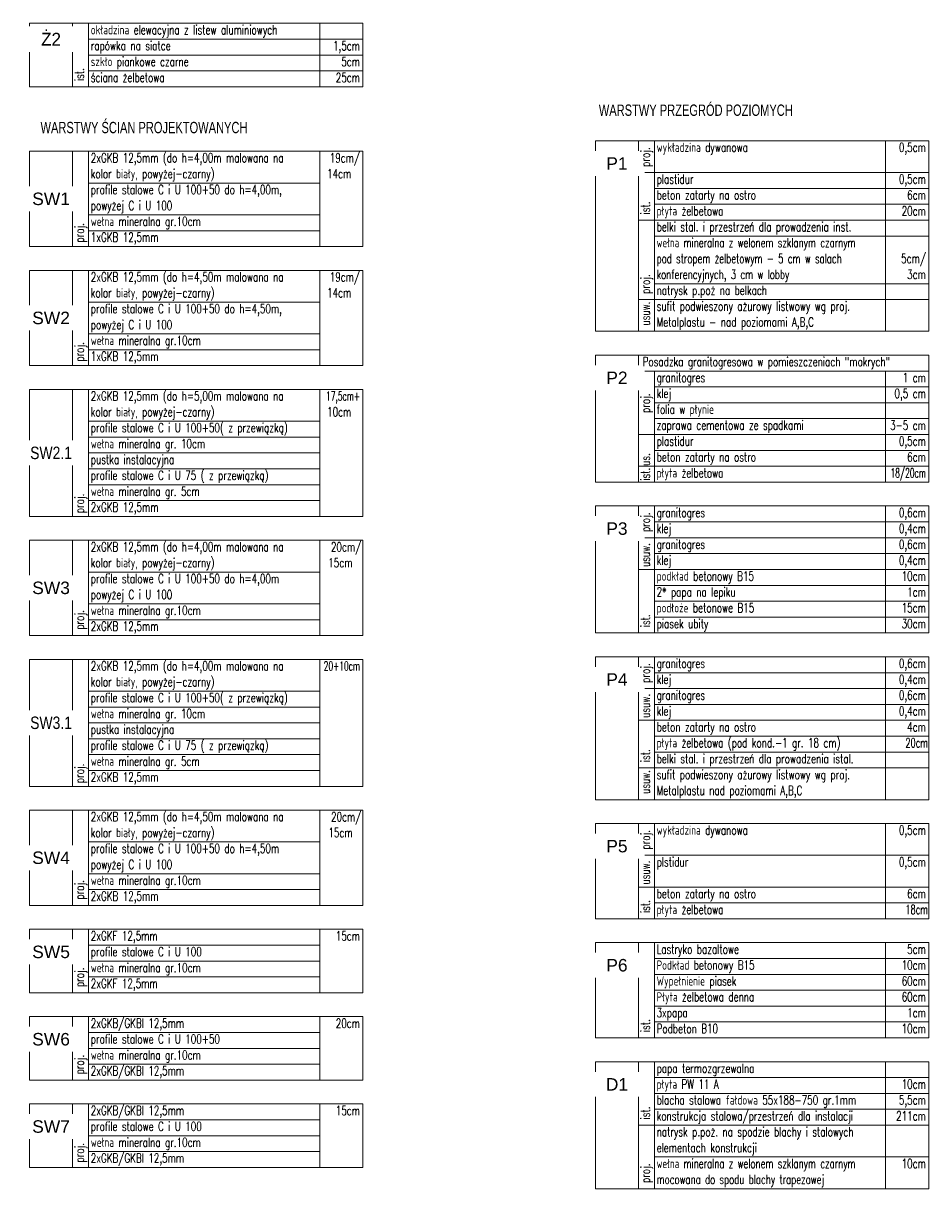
# Model space of a CAD drawing. Header units: centimetres. Extents: x -228435 to 111511, y -89367 to 428125.
# Tile 2 of 219: x -228435 to -188502, y 1090 to 52469. Entities that reach past the tile are written whole.
import ezdxf
from ezdxf.enums import TextEntityAlignment as Align

# ---------------------------------------------------------------- set-up
doc = ezdxf.new("R2010")
doc.units = ezdxf.units.CM
doc.header["$LTSCALE"] = 50
for name, color, linetype in [('ARCH_INFO_OPISY', 8, 'Continuous'), ('Pu1$0$ARCH_INFO_OPISY', 8, 'Continuous'), ('RYSUNKOWE_XREF', 8, 'Continuous')]:
    doc.layers.add(name, color=color, linetype=linetype)
doc.layers.add('ARCH_TABELKA', color=8, linetype='Continuous', lineweight=5)
doc.styles.add('Arial', font='ARIAL.TTF')
doc.styles.add('Pu1$0$Standard', font='txt')
doc.styles.add('Romans', font='Romans.shx')

# ---------------------------------------------------------------- blocks, each defined once
blk = doc.blocks.new('SW1')
at = {"layer": 'ARCH_TABELKA'}
blk.add_line((-44422, 4633.3), (-44422, 4213.3), dxfattribs=at)
for points in [[(-44232, 4213.3), (-45702, 4213.3), (-45702, 4633.3), (-44232, 4633.3), (-44232, 4213.3)], [(-45512, 4633.3), (-45512, 4213.3)], [(-45442, 4633.3), (-45442, 4213.3)], [(-45442, 4493.3), (-44422, 4493.3)], [(-45442, 4353.3), (-44422, 4353.3)], [(-45442, 4283.3), (-44422, 4283.3)]]:
    blk.add_lwpolyline(points, dxfattribs=at)
at = {"layer": 'ARCH_INFO_OPISY', "color": 191, "style": 'Romans', "width": 0.7}
for s, p in [('2xGKB 12,5mm (do h=4,00m malowana na ', (-45431.9, 4584.4)), ('kolor biały, powyżej-czarny)', (-45431.9, 4514.4)), ('14cm', (-44389.6, 4514.4)), ('profile stalowe C i U 100+50 do h=4,00m,', (-45431.9, 4444.4)), ('powyżej C i U 100', (-45432, 4374)), ('wełna mineralna gr.10cm ', (-45432, 4304)), ('1xGKB 12,5mm  ', (-45431.9, 4234.4))]:
    blk.add_text(s, height=40.5, dxfattribs=at).set_placement(p)
blk.add_text('19cm/', height=40.5, dxfattribs=at).set_placement((-44244.3, 4584), align=Align.RIGHT)
blk.add_text('proj.', height=40.5, rotation=90, dxfattribs=at).set_placement((-45461.8, 4230.8))
at = {"layer": 'ARCH_INFO_OPISY', "color": 191, "insert": (-45607, 4423.3), "char_height": 55, "width": 190, "attachment_point": 5, "style": 'Arial', "bg_fill": 2}
blk.add_mtext('SW1', dxfattribs=at)
blk = doc.blocks.new('SW2')
at = {"layer": 'ARCH_TABELKA'}
blk.add_line((-44422, 4633.3), (-44422, 4213.3), dxfattribs=at)
for points in [[(-44232, 4213.3), (-45702, 4213.3), (-45702, 4633.3), (-44232, 4633.3), (-44232, 4213.3)], [(-45512, 4633.3), (-45512, 4213.3)], [(-45442, 4633.3), (-45442, 4213.3)], [(-45442, 4493.3), (-44422, 4493.3)], [(-45442, 4353.3), (-44422, 4353.3)], [(-45442, 4283.3), (-44422, 4283.3)]]:
    blk.add_lwpolyline(points, dxfattribs=at)
at = {"layer": 'ARCH_INFO_OPISY', "color": 191, "style": 'Romans', "width": 0.7}
for s, p in [('2xGKB 12,5mm (do h=4,50m malowana na ', (-45431.9, 4584.4)), ('kolor biały, powyżej-czarny)', (-45431.9, 4514.4)), ('14cm', (-44389.6, 4514.4)), ('profile stalowe C i U 100+50 do h=4,50m,', (-45431.9, 4444.4)), ('powyżej C i U 100', (-45432, 4374)), ('wełna mineralna gr.10cm ', (-45432, 4304)), ('1xGKB 12,5mm  ', (-45431.9, 4234.4))]:
    blk.add_text(s, height=40.5, dxfattribs=at).set_placement(p)
blk.add_text('19cm/', height=40.5, dxfattribs=at).set_placement((-44244.3, 4584), align=Align.RIGHT)
blk.add_text('proj.', height=40.5, rotation=90, dxfattribs=at).set_placement((-45461.8, 4230.8))
at = {"layer": 'ARCH_INFO_OPISY', "color": 191, "insert": (-45607, 4423.3), "char_height": 55, "width": 190, "attachment_point": 5, "style": 'Arial', "bg_fill": 2}
blk.add_mtext('SW2', dxfattribs=at)
blk = doc.blocks.new('SW5')
at = {"layer": 'ARCH_TABELKA'}
blk.add_line((-44422, 3093.3), (-44422, 2813.3), dxfattribs=at)
blk.add_lwpolyline([(-45702, 3093.3), (-44232, 3093.3), (-44232, 2813.3), (-45702, 2813.3)], close=True, dxfattribs=at)
for points in [[(-45512, 3093.3), (-45512, 2813.3)], [(-45442, 3093.3), (-45442, 2813.3)], [(-45442, 3023.3), (-44422, 3023.3)], [(-45442, 2953.3), (-44422, 2953.3)], [(-45442, 2883.3), (-44422, 2883.3)]]:
    blk.add_lwpolyline(points, dxfattribs=at)
at = {"layer": 'ARCH_INFO_OPISY', "color": 191, "style": 'Romans', "width": 0.7}
for s, p in [('2xGKF 12,5mm  ', (-45431.9, 3044.4)), ('profile stalowe C i U 100', (-45431.9, 2974.4)), ('wełna mineralna gr.10cm', (-45432, 2904)), ('2xGKF 12,5mm  ', (-45431.9, 2834.4))]:
    blk.add_text(s, height=40.5, dxfattribs=at).set_placement(p)
blk.add_text('15cm', height=40.5, dxfattribs=at).set_placement((-44244.3, 3044), align=Align.RIGHT)
blk.add_text('proj.', height=40.5, rotation=90, dxfattribs=at).set_placement((-45461.8, 2838.5))
at = {"layer": 'ARCH_INFO_OPISY', "color": 191, "insert": (-45607, 2993.3), "char_height": 55, "width": 190, "attachment_point": 5, "style": 'Arial', "bg_fill": 2}
blk.add_mtext('SW5', dxfattribs=at)
blk = doc.blocks.new('SW4')
at = {"layer": 'ARCH_TABELKA'}
blk.add_line((-44422, 4633.3), (-44422, 4213.3), dxfattribs=at)
for points in [[(-44232, 4213.3), (-45702, 4213.3), (-45702, 4633.3), (-44232, 4633.3), (-44232, 4213.3)], [(-45512, 4633.3), (-45512, 4213.3)], [(-45442, 4633.3), (-45442, 4213.3)], [(-45442, 4493.3), (-44422, 4493.3)], [(-45442, 4353.3), (-44422, 4353.3)], [(-45442, 4283.3), (-44422, 4283.3)]]:
    blk.add_lwpolyline(points, dxfattribs=at)
at = {"layer": 'ARCH_INFO_OPISY', "color": 191, "style": 'Romans', "width": 0.7}
for s, p in [('2xGKB 12,5mm (do h=4,50m malowana na ', (-45431.9, 4584.4)), ('kolor biały, powyżej-czarny)', (-45431.9, 4514.4)), ('15cm', (-44383.8, 4514.4)), ('profile stalowe C i U 100+50 do h=4,50m', (-45431.9, 4444.4)), ('powyżej C i U 100', (-45432, 4374)), ('wełna mineralna gr.10cm', (-45432, 4304)), ('2xGKB 12,5mm  ', (-45431.9, 4234.4))]:
    blk.add_text(s, height=40.5, dxfattribs=at).set_placement(p)
blk.add_text('20cm/', height=40.5, dxfattribs=at).set_placement((-44238.4, 4584), align=Align.RIGHT)
blk.add_text('proj.', height=40.5, rotation=90, dxfattribs=at).set_placement((-45461.8, 4239.1))
at = {"layer": 'ARCH_INFO_OPISY', "color": 191, "insert": (-45607, 4423.3), "char_height": 55, "width": 190, "attachment_point": 5, "style": 'Arial', "bg_fill": 2}
blk.add_mtext('SW4', dxfattribs=at)
blk = doc.blocks.new('P1')
at = {"layer": 'ARCH_TABELKA'}
blk.add_line((-38222, 4633.3), (-38222, 3793.3), dxfattribs=at)
blk.add_lwpolyline([(-39502, 4633.3), (-38032, 4633.3), (-38032, 3793.3), (-39502, 3793.3)], close=True, dxfattribs=at)
for points in [[(-39312, 4633.3), (-39312, 3793.3)], [(-39242, 4633.3), (-39242, 3793.3)], [(-39312, 4493.3), (-38032, 4493.3)], [(-39242, 4423.3), (-38032, 4423.3)], [(-39242, 4353.3), (-38032, 4353.3)], [(-39312, 4283.3), (-38032, 4283.3)], [(-39242, 4213.3), (-38032, 4213.3)], [(-39242, 4003.3), (-38032, 4003.3)], [(-39312, 3933.3), (-38032, 3933.3)], [(-39242, 3793.3), (-38032, 3793.3)]]:
    blk.add_lwpolyline(points, dxfattribs=at)
at = {"layer": 'ARCH_INFO_OPISY', "color": 191, "style": 'Romans'}
for s, width, p in [('wykładzina dywanowa ', 0.7, (-39231.9, 4584.4)), ('plastidur', 0.7, (-39232, 4444)), ('beton zatarty na ostro', 0.7, (-39232, 4374)), ('płyta żelbetowa', 0.7, (-39232, 4304)), ('belki stal. i przestrzeń dla prowadzenia inst.', 0.7, (-39232, 4234)), ('wełna mineralna z welonem szklanym czarnym', 0.68, (-39232, 4164)), ('pod stropem żelbetowym - 5 cm w salach  ', 0.68, (-39232, 4094)), ('konferencyjnych, 3 cm w lobby', 0.68, (-39232, 4024)), ('natrysk p.poż na belkach', 0.7, (-39232, 3954)), ('sufit podwieszony ażurowy listwowy wg proj. ', 0.7, (-39232, 3884)), ('Metalplastu - nad poziomami A,B,C', 0.7, (-39232, 3814))]:
    blk.add_text(s, height=40.5, dxfattribs=dict(at, width=width)).set_placement(p)
at = {"layer": 'ARCH_INFO_OPISY', "color": 191, "style": 'Romans', "width": 0.7}
for s, p in [('0,5cm', (-38044.3, 4584)), ('0,5cm', (-38044.3, 4444)), ('6cm', (-38044.3, 4374)), ('20cm', (-38044.3, 4304)), ('5cm/', (-38044.3, 4094)), ('3cm', (-38044.3, 4024))]:
    blk.add_text(s, height=40.5, dxfattribs=at).set_placement(p, align=Align.RIGHT)
for s, p in [('proj.', (-39261.8, 4518.5)), ('proj.', (-39261.8, 4518.5)), ('ist.', (-39261.8, 4308.5)), ('proj.', (-39261.8, 3958.5)), ('usuw.', (-39261.8, 3818.5))]:
    blk.add_text(s, height=40.5, rotation=90, dxfattribs=at).set_placement(p)
at = {"layer": 'ARCH_INFO_OPISY', "color": 191, "insert": (-39407, 4533.3), "char_height": 55, "width": 190, "attachment_point": 5, "style": 'Arial', "bg_fill": 2}
blk.add_mtext('P1', dxfattribs=at)
blk = doc.blocks.new('SW6')
at = {"layer": 'ARCH_TABELKA'}
blk.add_line((-41322, 4924.5), (-41322, 4644.5), dxfattribs=at)
blk.add_lwpolyline([(-42602, 4924.5), (-41132, 4924.5), (-41132, 4644.5), (-42602, 4644.5)], close=True, dxfattribs=at)
for points in [[(-42412, 4924.5), (-42412, 4644.5)], [(-42342, 4924.5), (-42342, 4644.5)], [(-42342, 4854.5), (-41322, 4854.5)], [(-42342, 4784.5), (-41322, 4784.5)], [(-42342, 4714.5), (-41322, 4714.5)], [(-42342, 4644.5), (-41132, 4644.5)]]:
    blk.add_lwpolyline(points, dxfattribs=at)
at = {"layer": 'ARCH_INFO_OPISY', "color": 191, "style": 'Romans', "width": 0.7}
for s, p in [('2xGKB/GKBI 12,5mm  ', (-42331.9, 4875.6)), ('profile stalowe C i U 100+50', (-42331.9, 4805.6)), ('wełna mineralna gr.10cm', (-42332, 4735.2)), ('2xGKB/GKBI 12,5mm  ', (-42331.9, 4665.6))]:
    blk.add_text(s, height=40.5, dxfattribs=at).set_placement(p)
blk.add_text('20cm', height=40.5, dxfattribs=at).set_placement((-41144.3, 4875.2), align=Align.RIGHT)
blk.add_text('proj.', height=40.5, rotation=90, dxfattribs=at).set_placement((-42361.8, 4669.7))
at = {"layer": 'ARCH_INFO_OPISY', "color": 191, "insert": (-42507, 4824.5), "char_height": 55, "width": 190, "attachment_point": 5, "style": 'Arial', "bg_fill": 2}
blk.add_mtext('SW6', dxfattribs=at)
blk = doc.blocks.new('P2')
at = {"layer": 'ARCH_TABELKA'}
blk.add_line((-38222, 3688.3), (-38222, 3198.3), dxfattribs=at)
blk.add_lwpolyline([(-39502, 3758.3), (-38032, 3758.3), (-38032, 3198.3), (-39502, 3198.3)], close=True, dxfattribs=at)
for points in [[(-39312, 3758.3), (-39312, 3198.3)], [(-39242, 3758.3), (-38032, 3758.3)], [(-39312, 3688.3), (-38032, 3688.3)], [(-39242, 3688.3), (-39242, 3198.3)], [(-39242, 3618.3), (-38032, 3618.3)], [(-39242, 3548.3), (-38032, 3548.3)], [(-39242, 3478.3), (-38032, 3478.3)], [(-39312, 3408.3), (-38032, 3408.3)], [(-39242, 3338.3), (-38032, 3338.3)], [(-39312, 3268.3), (-38032, 3268.3)], [(-39242, 3268.3), (-38032, 3268.3)], [(-39242, 3198.3), (-38032, 3198.3)]]:
    blk.add_lwpolyline(points, dxfattribs=at)
at = {"layer": 'ARCH_INFO_OPISY', "color": 191, "style": 'Romans', "width": 0.7}
for s, p in [('Posadzka granitogresowa w pomieszczeniach "mokrych"', (-39293.4, 3709.4)), ('granitogres', (-39231.9, 3639.4)), ('klej', (-39231.9, 3569.4)), ('folia w płynie', (-39231.9, 3499.4)), ('zaprawa cementowa ze spadkami', (-39231.9, 3429.4)), ('plastidur', (-39232, 3359)), ('beton zatarty na ostro', (-39232, 3289)), ('płyta żelbetowa', (-39232, 3219))]:
    blk.add_text(s, height=40.5, dxfattribs=at).set_placement(p)
at = {"layer": 'ARCH_INFO_OPISY', "color": 191, "style": 'Romans'}
for s, width, p in [('1 cm', 0.7, (-38044.3, 3639)), ('0,5 cm', 0.7, (-38044.3, 3569)), ('3-5 cm', 0.7, (-38044.3, 3429)), ('0,5cm', 0.7, (-38044.3, 3359)), ('6cm', 0.7, (-38044.3, 3289)), ('18/20cm', 0.6, (-38044.3, 3219))]:
    blk.add_text(s, height=40.5, dxfattribs=dict(at, width=width)).set_placement(p, align=Align.RIGHT)
at = {"layer": 'ARCH_INFO_OPISY', "color": 191, "style": 'Romans', "width": 0.7}
for s, p in [('proj.', (-39261.8, 3503.5)), ('us.', (-39261.8, 3270.3)), ('ist.', (-39261.8, 3204.5))]:
    blk.add_text(s, height=40.5, rotation=90, dxfattribs=at).set_placement(p)
at = {"layer": 'ARCH_INFO_OPISY', "color": 191, "insert": (-39407, 3658.3), "char_height": 55, "width": 190, "attachment_point": 5, "style": 'Arial', "bg_fill": 2}
blk.add_mtext('P2', dxfattribs=at)
blk = doc.blocks.new('P3')
at = {"layer": 'ARCH_TABELKA'}
blk.add_line((-38222, 3373.3), (-38222, 2813.3), dxfattribs=at)
blk.add_lwpolyline([(-39502, 3373.3), (-38032, 3373.3), (-38032, 2813.3), (-39502, 2813.3)], close=True, dxfattribs=at)
for points in [[(-39312, 3373.3), (-39312, 2813.3)], [(-39242, 3373.3), (-39242, 2813.3)], [(-39242, 3303.3), (-38032, 3303.3)], [(-39312, 3233.3), (-38032, 3233.3)], [(-39242, 3163.3), (-38032, 3163.3)], [(-39312, 3093.3), (-38032, 3093.3)], [(-39242, 3093.3), (-38032, 3093.3)], [(-39242, 3023.3), (-38032, 3023.3)], [(-39242, 2953.3), (-38032, 2953.3)], [(-39242, 2883.3), (-38032, 2883.3)], [(-39242, 2813.3), (-38032, 2813.3)]]:
    blk.add_lwpolyline(points, dxfattribs=at)
at = {"layer": 'ARCH_INFO_OPISY', "color": 191, "style": 'Romans', "width": 0.7}
for s, p in [('granitogres', (-39232, 3324)), ('klej', (-39232, 3254)), ('granitogres', (-39232, 3184)), ('klej', (-39232, 3114)), ('podkład betonowy B15', (-39232, 3044)), ('2* papa na lepiku', (-39232, 2974)), ('podłoże betonowe B15', (-39232, 2904)), ('piasek ubity', (-39232, 2834))]:
    blk.add_text(s, height=40.5, dxfattribs=at).set_placement(p)
for s, p in [('0,6cm', (-38044.3, 3324)), ('0,4cm', (-38044.3, 3254)), ('0,6cm', (-38044.3, 3184)), ('0,4cm', (-38044.3, 3114)), ('10cm', (-38044.3, 3044)), ('1cm', (-38044.3, 2974)), ('15cm', (-38044.3, 2904)), ('30cm', (-38044.3, 2834))]:
    blk.add_text(s, height=40.5, dxfattribs=at).set_placement(p, align=Align.RIGHT)
for s, p in [('proj.', (-39261.8, 3258.5)), ('usuw.', (-39261.8, 3104.1)), ('ist.', (-39261.8, 2838.5))]:
    blk.add_text(s, height=40.5, rotation=90, dxfattribs=at).set_placement(p)
at = {"layer": 'ARCH_INFO_OPISY', "color": 191, "insert": (-39407, 3273.3), "char_height": 55, "width": 190, "attachment_point": 5, "style": 'Arial', "bg_fill": 2}
blk.add_mtext('P3', dxfattribs=at)
blk = doc.blocks.new('P4')
at = {"layer": 'ARCH_TABELKA'}
blk.add_line((-38222, 2638.3), (-38222, 2008.3), dxfattribs=at)
blk.add_lwpolyline([(-39502, 2638.3), (-38032, 2638.3), (-38032, 2008.3), (-39502, 2008.3)], close=True, dxfattribs=at)
for points in [[(-39312, 2638.3), (-39312, 2008.3)], [(-39242, 2638.3), (-39242, 2008.3)], [(-39242, 2568.3), (-38032, 2568.3)], [(-39312, 2498.3), (-38032, 2498.3)], [(-39242, 2428.3), (-38032, 2428.3)], [(-39312, 2358.3), (-38032, 2358.3)], [(-39242, 2288.3), (-38032, 2288.3)], [(-39242, 2218.3), (-38032, 2218.3)], [(-39312, 2148.3), (-38032, 2148.3)], [(-39312, 2008.3), (-38032, 2008.3)], [(-39242, 2008.3), (-38032, 2008.3)]]:
    blk.add_lwpolyline(points, dxfattribs=at)
at = {"layer": 'ARCH_INFO_OPISY', "color": 191, "style": 'Romans', "width": 0.7}
for s, p in [('granitogres', (-39232, 2589)), ('klej', (-39232, 2519)), ('granitogres', (-39232, 2449)), ('klej', (-39232, 2379)), ('beton zatarty na ostro', (-39232, 2309)), ('płyta żelbetowa (pod kond.-1 gr. 18 cm)', (-39232, 2239)), ('belki stal. i przestrzeń dla prowadzenia istal.', (-39232, 2169)), ('sufit podwieszony ażurowy listwowy wg proj. ', (-39232, 2099)), ('Metalplastu nad poziomami A,B,C', (-39232, 2029))]:
    blk.add_text(s, height=40.5, dxfattribs=at).set_placement(p)
at = {"layer": 'ARCH_INFO_OPISY', "color": 191, "style": 'Romans'}
for s, width, p in [('0,6cm', 0.7, (-38044.3, 2589)), ('0,4cm', 0.7, (-38044.3, 2519)), ('0,6cm', 0.7, (-38044.3, 2449)), ('0,4cm', 0.7, (-38044.3, 2379)), ('4cm', 0.7, (-38044.3, 2309)), ('20cm', 0.65, (-38035.2, 2239))]:
    blk.add_text(s, height=40.5, dxfattribs=dict(at, width=width)).set_placement(p, align=Align.RIGHT)
at = {"layer": 'ARCH_INFO_OPISY', "color": 191, "style": 'Romans', "width": 0.7}
for s, p in [('proj.', (-39261.8, 2523.5)), ('usuw.', (-39261.8, 2369.1)), ('ist.', (-39261.8, 2173.5)), ('usuw.', (-39261.8, 2033.5))]:
    blk.add_text(s, height=40.5, rotation=90, dxfattribs=at).set_placement(p)
at = {"layer": 'ARCH_INFO_OPISY', "color": 191, "insert": (-39407, 2538.3), "char_height": 55, "width": 190, "attachment_point": 5, "style": 'Arial', "bg_fill": 2}
blk.add_mtext('P4', dxfattribs=at)
blk = doc.blocks.new('Ż2')
at = {"layer": 'ARCH_TABELKA'}
blk.add_line((-39772, 3418.3), (-39772, 3138.3), dxfattribs=at)
blk.add_lwpolyline([(-41052, 3418.3), (-39582, 3418.3), (-39582, 3138.3), (-41052, 3138.3)], close=True, dxfattribs=at)
for points in [[(-40862, 3418.3), (-40862, 3138.3)], [(-40792, 3418.3), (-40792, 3138.3)], [(-40792, 3348.3), (-39582, 3348.3)], [(-40792, 3278.3), (-39582, 3278.3)], [(-40792, 3208.3), (-39582, 3208.3)], [(-40792, 3138.3), (-39582, 3138.3)]]:
    blk.add_lwpolyline(points, dxfattribs=at)
at = {"layer": 'ARCH_INFO_OPISY', "color": 191, "style": 'Romans', "width": 0.7}
for s, p in [('okładzina elewacyjna z listew aluminiowych', (-40781.9, 3369.4)), ('rapówka na siatce', (-40781.9, 3299.4)), ('szkło piankowe czarne', (-40781.9, 3229.4)), ('ściana żelbetowa', (-40781.9, 3159.4))]:
    blk.add_text(s, height=40.5, dxfattribs=at).set_placement(p)
for s, p in [('1,5cm', (-39594.3, 3299)), ('5cm', (-39594.3, 3229)), ('25cm', (-39594.3, 3159))]:
    blk.add_text(s, height=40.5, dxfattribs=at).set_placement(p, align=Align.RIGHT)
blk.add_text('ist.', height=40.5, rotation=90, dxfattribs=at).set_placement((-40811.8, 3163.5))
at = {"layer": 'Pu1$0$ARCH_INFO_OPISY', "color": 191, "insert": (-40957, 3348.3), "char_height": 56.25, "width": 190, "attachment_point": 5, "style": 'Pu1$0$Standard', "bg_fill": 2}
blk.add_mtext('Ż2', dxfattribs=at)
blk = doc.blocks.new('D1')
at = {"layer": 'ARCH_TABELKA'}
blk.add_line((-36672, 4923.9), (-36672, 4363.9), dxfattribs=at)
blk.add_lwpolyline([(-37952, 4923.9), (-36482, 4923.9), (-36482, 4363.9), (-37952, 4363.9)], close=True, dxfattribs=at)
for points in [[(-37762, 4923.9), (-37762, 4363.9)], [(-37692, 4923.9), (-37692, 4363.9)], [(-37692, 4853.9), (-36482, 4853.9)], [(-37692, 4783.9), (-36482, 4783.9)], [(-37692, 4713.9), (-36482, 4713.9)], [(-37762, 4643.9), (-36482, 4643.9)], [(-37692, 4503.9), (-36482, 4503.9)]]:
    blk.add_lwpolyline(points, dxfattribs=at)
at = {"layer": 'ARCH_INFO_OPISY', "color": 191, "style": 'Romans'}
for s, width, p in [('papa termozgrzewalna', 0.7, (-37682, 4874.6)), ('płyta PW 11 A', 0.7, (-37682, 4804.6)), ('blacha stalowa fałdowa 55x188-750 gr.1mm', 0.7, (-37682, 4734.6)), ('konstrukcja stalowa/przestrzeń dla instalacji', 0.7, (-37682, 4664.6)), ('natrysk p.poż. na spodzie blachy i stalowych', 0.7, (-37682, 4594.6)), ('elementach konstrukcji', 0.7, (-37682, 4524.6)), ('wełna mineralna z welonem szklanym czarnym', 0.68, (-37682, 4454.6)), ('mocowana do spodu blachy trapezowej', 0.68, (-37682, 4384.6))]:
    blk.add_text(s, height=40.5, dxfattribs=dict(at, width=width)).set_placement(p)
at = {"layer": 'ARCH_INFO_OPISY', "color": 191, "style": 'Romans', "width": 0.7}
for s, p in [('10cm', (-36494.3, 4804.6)), ('5,5cm', (-36494.3, 4734.6)), ('211cm', (-36494.3, 4664.6)), ('10cm', (-36494.3, 4454.6))]:
    blk.add_text(s, height=40.5, dxfattribs=at).set_placement(p, align=Align.RIGHT)
for s, p in [('ist.', (-37711.8, 4669.1)), ('proj.', (-37711.8, 4389.1))]:
    blk.add_text(s, height=40.5, rotation=90, dxfattribs=at).set_placement(p)
at = {"layer": 'ARCH_INFO_OPISY', "color": 191, "insert": (-37857, 4823.9), "char_height": 55, "width": 190, "attachment_point": 5, "style": 'Arial', "bg_fill": 2}
blk.add_mtext('D1', dxfattribs=at)
blk = doc.blocks.new('P6')
at = {"layer": 'ARCH_TABELKA'}
blk.add_line((-36672, 4923.9), (-36672, 4503.9), dxfattribs=at)
blk.add_lwpolyline([(-37952, 4923.9), (-36482, 4923.9), (-36482, 4503.9), (-37952, 4503.9)], close=True, dxfattribs=at)
for points in [[(-37762, 4923.9), (-37762, 4503.9)], [(-37692, 4923.9), (-37692, 4503.9)], [(-37692, 4853.9), (-36482, 4853.9)], [(-37692, 4783.9), (-36482, 4783.9)], [(-37692, 4713.9), (-36482, 4713.9)], [(-37692, 4643.9), (-36482, 4643.9)], [(-37692, 4573.9), (-36482, 4573.9)], [(-37692, 4503.9), (-36482, 4503.9)], [(-37692, 4503.9), (-36482, 4503.9)]]:
    blk.add_lwpolyline(points, dxfattribs=at)
at = {"layer": 'ARCH_INFO_OPISY', "color": 191, "style": 'Romans', "width": 0.7}
for s, p in [('Lastryko bazaltowe', (-37682, 4874.6)), ('Podkład betonowy B15', (-37682, 4804.6)), ('Wypełnienie piasek', (-37682, 4734.6)), ('Płyta żelbetowa denna', (-37682, 4664.6)), ('3xpapa', (-37682, 4594.6)), ('Podbeton B10', (-37682, 4524.6))]:
    blk.add_text(s, height=40.5, dxfattribs=at).set_placement(p)
for s, p in [('5cm', (-36494.3, 4874.6)), ('10cm', (-36494.3, 4804.6)), ('60cm', (-36494.3, 4734.6)), ('60cm', (-36494.3, 4664.6)), ('1cm', (-36494.3, 4594.6)), ('10cm', (-36494.3, 4524.6))]:
    blk.add_text(s, height=40.5, dxfattribs=at).set_placement(p, align=Align.RIGHT)
blk.add_text('ist.', height=40.5, rotation=90, dxfattribs=at).set_placement((-37711.8, 4529.1))
at = {"layer": 'ARCH_INFO_OPISY', "color": 191, "insert": (-37857, 4823.9), "char_height": 55, "width": 190, "attachment_point": 5, "style": 'Arial', "bg_fill": 2}
blk.add_mtext('P6', dxfattribs=at)
blk = doc.blocks.new('P5')
at = {"layer": 'ARCH_TABELKA'}
blk.add_line((-38222, 2638.3), (-38222, 2218.3), dxfattribs=at)
blk.add_lwpolyline([(-39502, 2638.3), (-38032, 2638.3), (-38032, 2218.3), (-39502, 2218.3)], close=True, dxfattribs=at)
for points in [[(-39312, 2638.3), (-39312, 2218.3)], [(-39242, 2638.3), (-39242, 2218.3)], [(-39312, 2498.3), (-38032, 2498.3)], [(-39312, 2358.3), (-38032, 2358.3)], [(-39242, 2288.3), (-38032, 2288.3)], [(-39312, 2218.3), (-38032, 2218.3)], [(-39312, 2218.3), (-38032, 2218.3)], [(-39242, 2218.3), (-38032, 2218.3)], [(-39242, 2218.3), (-38032, 2218.3)]]:
    blk.add_lwpolyline(points, dxfattribs=at)
at = {"layer": 'ARCH_INFO_OPISY', "color": 191, "style": 'Romans', "width": 0.7}
for s, p in [('wykładzina dywanowa', (-39232, 2589)), ('plstidur', (-39232, 2449)), ('beton zatarty na ostro', (-39232, 2309)), ('płyta żelbetowa', (-39232, 2239))]:
    blk.add_text(s, height=40.5, dxfattribs=at).set_placement(p)
at = {"layer": 'ARCH_INFO_OPISY', "color": 191, "style": 'Romans'}
for s, width, p in [('0,5cm', 0.7, (-38044.3, 2589)), ('0,5cm', 0.7, (-38044.3, 2449)), ('6cm', 0.7, (-38044.3, 2309)), ('18cm', 0.65, (-38035.2, 2239))]:
    blk.add_text(s, height=40.5, dxfattribs=dict(at, width=width)).set_placement(p, align=Align.RIGHT)
at = {"layer": 'ARCH_INFO_OPISY', "color": 191, "style": 'Romans', "width": 0.7}
for s, p in [('proj.', (-39261.8, 2523.5)), ('usuw.', (-39261.8, 2369.1)), ('ist.', (-39261.8, 2243.5))]:
    blk.add_text(s, height=40.5, rotation=90, dxfattribs=at).set_placement(p)
at = {"layer": 'ARCH_INFO_OPISY', "color": 191, "insert": (-39407, 2538.3), "char_height": 55, "width": 190, "attachment_point": 5, "style": 'Arial', "bg_fill": 2}
blk.add_mtext('P5', dxfattribs=at)
blk = doc.blocks.new('SW7')
at = {"layer": 'ARCH_TABELKA'}
blk.add_line((-41322, 4539.5), (-41322, 4259.5), dxfattribs=at)
blk.add_lwpolyline([(-42602, 4539.5), (-41132, 4539.5), (-41132, 4259.5), (-42602, 4259.5)], close=True, dxfattribs=at)
for points in [[(-42412, 4539.5), (-42412, 4259.5)], [(-42342, 4539.5), (-42342, 4259.5)], [(-42342, 4469.5), (-41322, 4469.5)], [(-42342, 4399.5), (-41322, 4399.5)], [(-42342, 4329.5), (-41322, 4329.5)], [(-42342, 4259.5), (-41322, 4259.5)]]:
    blk.add_lwpolyline(points, dxfattribs=at)
at = {"layer": 'ARCH_INFO_OPISY', "color": 191, "style": 'Romans', "width": 0.7}
for s, p in [('2xGKB/GKBI 12,5mm  ', (-42331.9, 4490.6)), ('profile stalowe C i U 100', (-42331.9, 4420.6)), ('wełna mineralna gr.10cm', (-42332, 4350.2)), ('2xGKB/GKBI 12,5mm  ', (-42331.9, 4280.6))]:
    blk.add_text(s, height=40.5, dxfattribs=at).set_placement(p)
blk.add_text('15cm', height=40.5, dxfattribs=at).set_placement((-41144.3, 4490.2), align=Align.RIGHT)
blk.add_text('proj.', height=40.5, rotation=90, dxfattribs=at).set_placement((-42361.8, 4281.2))
at = {"layer": 'ARCH_INFO_OPISY', "color": 191, "insert": (-42507, 4439.5), "char_height": 55, "width": 190, "attachment_point": 5, "style": 'Arial', "bg_fill": 2}
blk.add_mtext('SW7', dxfattribs=at)
blk = doc.blocks.new('SW3')
at = {"layer": 'ARCH_TABELKA'}
blk.add_line((-44422, 4633.3), (-44422, 4213.3), dxfattribs=at)
for points in [[(-44232, 4213.3), (-45702, 4213.3), (-45702, 4633.3), (-44232, 4633.3), (-44232, 4213.3)], [(-45512, 4633.3), (-45512, 4213.3)], [(-45442, 4633.3), (-45442, 4213.3)], [(-45442, 4493.3), (-44422, 4493.3)], [(-45442, 4353.3), (-44422, 4353.3)], [(-45442, 4283.3), (-44422, 4283.3)]]:
    blk.add_lwpolyline(points, dxfattribs=at)
at = {"layer": 'ARCH_INFO_OPISY', "color": 191, "style": 'Romans', "width": 0.7}
for s, p in [('2xGKB 12,5mm (do h=4,00m malowana na ', (-45431.9, 4584.4)), ('kolor biały, powyżej-czarny)', (-45431.9, 4514.4)), ('15cm', (-44384.4, 4514.4)), ('profile stalowe C i U 100+50 do h=4,00m', (-45431.9, 4444.4)), ('powyżej C i U 100', (-45432, 4374)), ('wełna mineralna gr.10cm', (-45432, 4304)), ('2xGKB 12,5mm  ', (-45431.9, 4234.4))]:
    blk.add_text(s, height=40.5, dxfattribs=at).set_placement(p)
blk.add_text('20cm/', height=40.5, dxfattribs=at).set_placement((-44239, 4584), align=Align.RIGHT)
blk.add_text('proj.', height=40.5, rotation=90, dxfattribs=at).set_placement((-45461.8, 4239.1))
at = {"layer": 'ARCH_INFO_OPISY', "color": 191, "insert": (-45607, 4423.3), "char_height": 55, "width": 190, "attachment_point": 5, "style": 'Arial', "bg_fill": 2}
blk.add_mtext('SW3', dxfattribs=at)
blk = doc.blocks.new('SW3_1')
at = {"layer": 'ARCH_TABELKA'}
blk.add_line((-44422, 4633.3), (-44422, 4073.3), dxfattribs=at)
for points in [[(-44232, 4073.3), (-45702, 4073.3), (-45702, 4633.3), (-44232, 4633.3), (-44232, 4073.3)], [(-45512, 4633.3), (-45512, 4073.3)], [(-45442, 4633.3), (-45442, 4073.3)], [(-45442, 4493.3), (-44422, 4493.3)], [(-45442, 4423.3), (-44422, 4423.3)], [(-45442, 4353.3), (-44422, 4353.3)], [(-45442, 4283.3), (-44422, 4283.3)], [(-45442, 4213.3), (-44422, 4213.3)], [(-45442, 4143.3), (-44422, 4143.3)]]:
    blk.add_lwpolyline(points, dxfattribs=at)
at = {"layer": 'ARCH_INFO_OPISY', "color": 191, "style": 'Romans', "width": 0.7}
for s, p in [('2xGKB 12,5mm (do h=4,00m malowana na ', (-45431.9, 4584.4)), ('kolor biały, powyżej-czarny)', (-45431.9, 4514.4)), ('profile stalowe C i U 100+50( z przewiązką) ', (-45431.9, 4444.4)), ('wełna mineralna gr. 10cm', (-45432, 4374)), ('pustka instalacyjna', (-45431.9, 4304.4)), ('profile stalowe C i U 75 ( z przewiązką) ', (-45431.9, 4234.4)), ('wełna mineralna gr. 5cm', (-45432, 4164)), ('2xGKB 12,5mm  ', (-45431.9, 4094.4))]:
    blk.add_text(s, height=40.5, dxfattribs=at).set_placement(p)
at = {"layer": 'ARCH_INFO_OPISY', "color": 191, "style": 'Romans', "width": 0.6}
blk.add_text('20+10cm', height=40.5, dxfattribs=at).set_placement((-44244.3, 4584), align=Align.RIGHT)
at = {"layer": 'ARCH_INFO_OPISY', "color": 191, "style": 'Romans', "width": 0.7}
blk.add_text('proj.', height=40.5, rotation=90, dxfattribs=at).set_placement((-45461.8, 4087.6))
at = {"layer": 'ARCH_INFO_OPISY', "color": 191, "insert": (-45607, 4353.3), "char_height": 55, "width": 190, "attachment_point": 5, "style": 'Arial', "bg_fill": 2}
blk.add_mtext('{\\W0.8;SW3.1}', dxfattribs=at)
blk = doc.blocks.new('SW2_1')
at = {"layer": 'ARCH_TABELKA'}
blk.add_line((-44422, 4633.3), (-44422, 4073.3), dxfattribs=at)
for points in [[(-44232, 4073.3), (-45702, 4073.3), (-45702, 4633.3), (-44232, 4633.3), (-44232, 4073.3)], [(-45512, 4633.3), (-45512, 4073.3)], [(-45442, 4633.3), (-45442, 4073.3)], [(-45442, 4493.3), (-44422, 4493.3)], [(-45442, 4423.3), (-44422, 4423.3)], [(-45442, 4353.3), (-44422, 4353.3)], [(-45442, 4283.3), (-44422, 4283.3)], [(-45442, 4213.3), (-44422, 4213.3)], [(-45442, 4143.3), (-44422, 4143.3)]]:
    blk.add_lwpolyline(points, dxfattribs=at)
at = {"layer": 'ARCH_INFO_OPISY', "color": 191, "style": 'Romans', "width": 0.7}
for s, p in [('2xGKB 12,5mm (do h=5,00m malowana na ', (-45431.9, 4584.4)), ('kolor biały, powyżej-czarny)', (-45431.9, 4514.4)), ('10cm', (-44389.6, 4514.4)), ('profile stalowe C i U 100+50( z przewiązką) ', (-45431.9, 4444.4)), ('wełna mineralna gr. 10cm', (-45432, 4374)), ('pustka instalacyjna', (-45431.9, 4304.4)), ('profile stalowe C i U 75 ( z przewiązką) ', (-45431.9, 4234.4)), ('wełna mineralna gr. 5cm', (-45432, 4164)), ('2xGKB 12,5mm  ', (-45431.9, 4094.4))]:
    blk.add_text(s, height=40.5, dxfattribs=at).set_placement(p)
at = {"layer": 'ARCH_INFO_OPISY', "color": 191, "style": 'Romans', "width": 0.6}
blk.add_text('17,5cm+', height=40.5, dxfattribs=at).set_placement((-44244.3, 4584), align=Align.RIGHT)
at = {"layer": 'ARCH_INFO_OPISY', "color": 191, "style": 'Romans', "width": 0.7}
blk.add_text('proj.', height=40.5, rotation=90, dxfattribs=at).set_placement((-45461.8, 4087.6))
at = {"layer": 'ARCH_INFO_OPISY', "color": 191, "insert": (-45607, 4353.3), "char_height": 55, "width": 190, "attachment_point": 5, "style": 'Arial', "bg_fill": 2}
blk.add_mtext('{\\W0.8;SW2.1}', dxfattribs=at)

msp = doc.modelspace()

# ---------------------------------------------------------------- block references
at = {"layer": 'RYSUNKOWE_XREF', "xscale": 10, "yscale": 10, "zscale": 10}
for name, p in [('Ż2', (182360, 18286.62833, -5670)), ('P1', (191817.34608, 956.76538, -5670)), ('SW1', (228860, 493.93865, -5670)), ('SW2', (228860, -4756.06135, -5670)), ('P2', (191817.34608, 256.76538, -5670)), ('SW2_1', (228860, -10006.06135, -5670)), ('P3', (191817.34608, -2543.23462, -5670)), ('SW3', (228860, -16656.06135, -5670)), ('SW3_1', (228860, -21906.06135, -5670)), ('P4', (191817.34608, -1843.23462, -5670)), ('SW4', (228860, -28556.06135, -5670)), ('P5', (191817.34608, -9193.23462, -5670)), ('SW5', (228860, -18406.06135, -5670)), ('P6', (176317.34608, -37299.34694, -5670)), ('SW6', (197860, -40568.28598, -5670)), ('D1', (176317.34608, -42548.68156, -5670)), ('SW7', (197860, -40568.28598, -5670))]:
    msp.add_blockref(name, p, dxfattribs=at)

# ---------------------------------------------------------------- texts
at = {"layer": 'ARCH_INFO_OPISY', "style": 'Arial', "width": 0.7}
for s, p in [('WARSTWY PRZEGRÓD POZIOMYCH', (-203052.13471, 48389.60899, -5670)), ('WARSTWY ŚCIAN PROJEKTOWANYCH', (-227674.67319, 47624.33279, -5670))]:
    msp.add_text(s, height=500, dxfattribs=at).set_placement(p)

doc.saveas('drawing.dxf')
